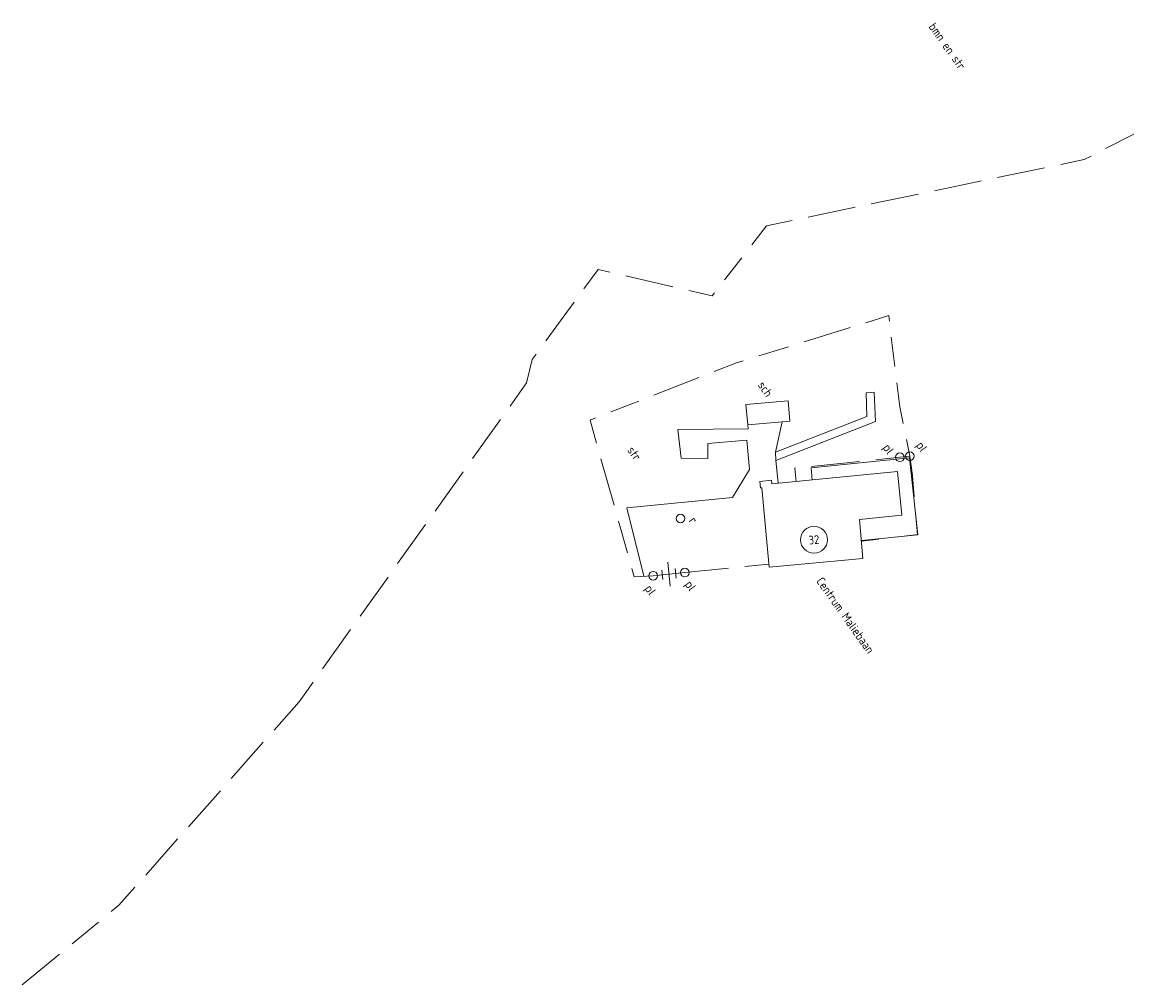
# Model space of a CAD drawing. Header units: metres. Extents: x 135689 to 136157, y 457710 to 458318.
# Tile 5 of 11: x 135924 to 136039, y 457730 to 457830. Entities that reach past the tile are written whole.
import ezdxf
from ezdxf.enums import TextEntityAlignment as Align

# ---------------------------------------------------------------- set-up
doc = ezdxf.new("R2010")
doc.units = ezdxf.units.M
doc.header["$MEASUREMENT"] = 0
doc.linetypes.add('RASTER', pattern=[100, 100, 0])
for name, color, linetype, lineweight in [('BEBOUWING', 251, 'Continuous', 5), ('HEKWERKEN', 7, 'RASTER', 5), ('INFRA', 7, 'Continuous', 5), ('INRICHTINGSELEMENTEN', 7, 'Continuous', 5), ('OVERIG', 7, 'Continuous', 5), ('TEKST', 7, 'Continuous', 5)]:
    doc.layers.add(name, color=color, linetype=linetype, lineweight=lineweight)
doc.styles.add('ISO', font='iso')
doc.styles.add('NLCS', font='NLCS-ISO.ttf')

msp = doc.modelspace()

# ---------------------------------------------------------------- linework, layer by layer
at = {"layer": 'BEBOUWING', "linetype": 'Continuous'}
for points in [[(135998.75, 457790.21), (135998.94, 457788.11), (136003.31, 457788.49), (136003.12, 457790.59), (135998.75, 457790.21)], [(136001.4, 457782.35), (136000.2, 457782.21)], [(136001.44, 457781.96), (136001.4, 457782.35)], [(136014.49, 457783.25), (136001.44, 457781.96)], [(136014.93, 457778.73), (136014.49, 457783.25)], [(136000.2, 457782.21), (136000.27, 457781.55)], [(136000.27, 457781.55), (136000.38, 457781.57)], [(136000.38, 457781.57), (136001.16, 457773.32)], [(136010.53, 457778.27), (136014.93, 457778.73)], [(136010.9, 457774.24), (136010.53, 457778.27)], [(136001.16, 457773.32), (136010.9, 457774.24)]]:
    msp.add_lwpolyline(points, dxfattribs=at)
at = {"layer": 'HEKWERKEN', "linetype": 'RASTER'}
for points in [[(136039.03, 457818.29), (136036.1, 457816.79)], [(136034.59, 457816.01), (136033.89, 457815.65)], [(136029.77, 457814.79), (136024.88, 457813.77)], [(136033.89, 457815.65), (136031.44, 457815.14)], [(136023.22, 457813.42), (136018.32, 457812.4)], [(136016.66, 457812.06), (136011.76, 457811.04)], [(136010.1, 457810.69), (136005.2, 457809.67)], [(136003.54, 457809.32), (136000.88, 457808.77)], [(136000.88, 457808.77), (135999.35, 457806.79)], [(135998.31, 457805.45), (135996.53, 457803.16)], [(135983.38, 457804.24), (135981.91, 457802.22)], [(135984.62, 457803.96), (135983.38, 457804.24)], [(135991.15, 457802.44), (135986.28, 457803.57)], [(135995.24, 457801.5), (135992.8, 457802.06)], [(135980.91, 457800.85), (135977.96, 457796.81)], [(135995.48, 457801.82), (135995.24, 457801.5)], [(136013.57, 457799.44), (136011.18, 457798.7)], [(136013.64, 457798.88), (136013.57, 457799.44)], [(136009.56, 457798.19), (136004.78, 457796.71)], [(136003.16, 457796.21), (136000.08, 457795.25)], [(136014.21, 457794.15), (136013.84, 457797.19)], [(135976.96, 457795.44), (135976.54, 457794.87)], [(135976.54, 457794.87), (135975.95, 457792.45)], [(135997.76, 457794.53), (135995.43, 457793.63)], [(135998.46, 457794.75), (135997.76, 457794.53)], [(135993.85, 457793.01), (135989.19, 457791.19)], [(135974.24, 457790.05), (135975.95, 457792.45)], [(136014.72, 457789.98), (136014.42, 457792.46)], [(135987.61, 457790.57), (135984.71, 457789.44)], [(136015.08, 457788.25), (136014.72, 457789.98)], [(135970.35, 457784.59), (135973.25, 457788.66)], [(135983.12, 457788.83), (135982.55, 457788.6)], [(135982.55, 457788.6), (135983.23, 457786.2)], [(136015.77, 457784.85), (136015.42, 457786.58)], [(136014.72, 457784.73), (136012.24, 457784.48)], [(136016.03, 457782.84), (136015.77, 457784.85)], [(135983.69, 457784.56), (135985.05, 457779.75)], [(136003.81, 457783.61), (136003.95, 457782.21)], [(136003.88, 457783.61), (136003.81, 457783.61)], [(136010.55, 457784.3), (136005.57, 457783.79)], [(135966.46, 457779.14), (135969.36, 457783.21)], [(136016.23, 457780.62), (136016.03, 457782.84)], [(136016.57, 457776.7), (136016.37, 457778.92)], [(135962.57, 457773.69), (135965.47, 457777.76)], [(135985.51, 457778.11), (135986.44, 457774.83)], [(136014.25, 457776.44), (136016.08, 457776.65)], [(136016.08, 457776.65), (136016.57, 457776.7)], [(136010.74, 457776.03), (136012.56, 457776.24)], [(135986.9, 457773.19), (135987.15, 457772.31)], [(135996.95, 457773.22), (135992.39, 457772.76)], [(136001.13, 457773.63), (135998.64, 457773.38)], [(135958.67, 457768.23), (135961.58, 457772.3)], [(135989.11, 457772.44), (135987.15, 457772.31)], [(135954.78, 457762.78), (135957.69, 457766.85)], [(135952.34, 457759.36), (135953.8, 457761.39)], [(135949.73, 457756.41), (135952.34, 457759.36)], [(135945.29, 457751.4), (135948.61, 457755.14)], [(135940.85, 457746.38), (135944.16, 457750.12)], [(135936.41, 457741.36), (135939.72, 457745.11)], [(135933.62, 457738.22), (135935.28, 457740.09)], [(135932.81, 457737.56), (135933.62, 457738.22)], [(135928.76, 457734.22), (135931.5, 457736.48)], [(135923.58, 457729.97), (135927.44, 457733.15)]]:
    msp.add_lwpolyline(points, dxfattribs=at)
at = {"layer": 'INFRA', "linetype": 'Continuous'}
for points in [[(136012.05, 457791.49), (136011.23, 457791.43)], [(136011.23, 457791.43), (136011.3, 457788.98)], [(136012.21, 457788.44), (136012.05, 457791.49)], [(135998.94, 457788.11), (135998.98, 457787.67)], [(136011.3, 457788.98), (136001.8, 457785.26)], [(136002.5, 457788.42), (136001.8, 457785.26)], [(136001.86, 457784.4), (136012.21, 457788.44)], [(135998.98, 457787.67), (135991.67, 457787.63)], [(135991.67, 457787.63), (135992.02, 457784.63)], [(135994.79, 457786.16), (135998.83, 457786.52)], [(135994.79, 457784.6), (135994.79, 457786.16)], [(135998.83, 457786.52), (135999.13, 457783.48)], [(135992.02, 457784.63), (135994.79, 457784.6)], [(136001.8, 457785.26), (136001.86, 457784.4)], [(136005.51, 457783.64), (136015.73, 457784.68)], [(136015.73, 457784.68), (136016.6, 457776.69)], [(135999.13, 457783.48), (135997.36, 457780.57)], [(136002.09, 457782.07), (136001.86, 457784.4)], [(136005.61, 457782.38), (136005.51, 457783.64)], [(135997.36, 457780.57), (135986.38, 457779.49)], [(135986.38, 457779.49), (135988.15, 457772.38)], [(136010.73, 457776.1), (136016.6, 457776.69)]]:
    msp.add_lwpolyline(points, dxfattribs=at)
at = {"layer": 'INRICHTINGSELEMENTEN', "linetype": 'Continuous'}
for p, q in [((135990.63, 457773.84), (135990.88, 457771.36)), ((135991.5, 457772.17), (135991.4, 457773.17)), ((135990.1, 457772.03), (135990.01, 457773.03))]:
    msp.add_line(p, q, dxfattribs=at)
at = {"layer": 'INRICHTINGSELEMENTEN'}
for centre in [(136014.72, 457784.73), (136015.77, 457784.85), (135991.95, 457778.38), (135992.39, 457772.76), (135989.11, 457772.44)]:
    msp.add_circle(centre, 0.45, dxfattribs=at)
at = {"layer": 'OVERIG', "linetype": 'Continuous'}
for points in [[(136015.77, 457784.85), (136014.72, 457784.73)], [(135992.39, 457772.76), (135989.11, 457772.44)]]:
    msp.add_lwpolyline(points, dxfattribs=at)
at = {"layer": 'TEKST'}
msp.add_circle((136005.81, 457776.17), 1.4, dxfattribs=at)

# ---------------------------------------------------------------- texts
at = {"layer": 'INRICHTINGSELEMENTEN', "style": 'NLCS'}
for s, p in [('pl', (136012.91, 457785.74)), ('pl', (136016.37, 457785.98)), ('r', (135992.77, 457778.15)), ('pl', (135988.18, 457771.1)), ('pl', (135992.35, 457771.54))]:
    msp.add_text(s, height=0.9, rotation=305.3657, dxfattribs=at).set_placement(p)
at = {"layer": 'TEKST', "linetype": 'Continuous', "style": 'ISO'}
for s, p in [('bmn en str', (136017.67, 457829.43)), ('sch', (135999.92, 457792.22)), ('str', (135986.37, 457785.46)), ('Centrum Maliebaan', (136006, 457771.87))]:
    msp.add_text(s, height=0.9, rotation=305.3657, dxfattribs=at).set_placement(p)
at = {"layer": 'TEKST', "style": 'ISO'}
msp.add_text('32', height=0.9, rotation=5.3567, dxfattribs=at).set_placement((136005.81, 457776.17), align=Align.MIDDLE)

doc.saveas('drawing.dxf')
